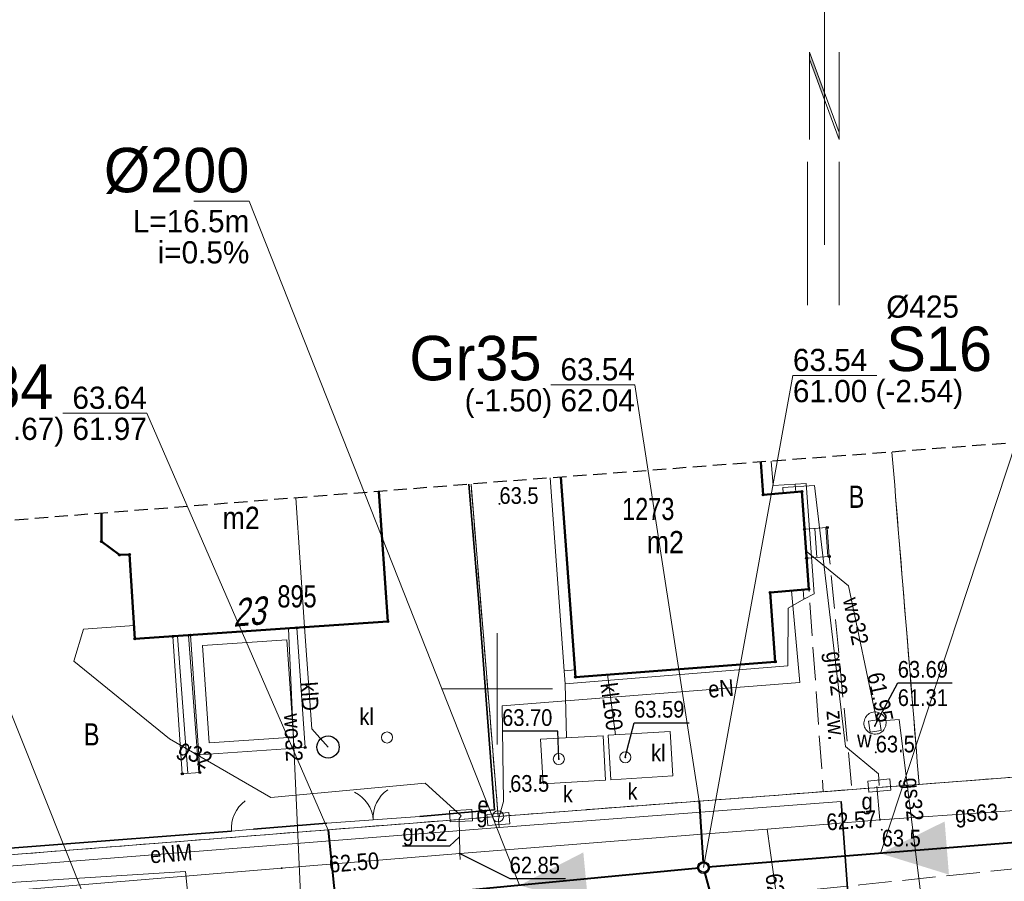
# Model space of a CAD drawing. Header units: metres. Extents: x 6473643 to 6474152, y 5887143 to 5887462.
# Tile 33 of 35: x 6474029 to 6474073, y 5887341 to 5887380. Entities that reach past the tile are written whole.
import ezdxf
from ezdxf.enums import TextEntityAlignment as Align

# ---------------------------------------------------------------- set-up
doc = ezdxf.new("R2010")
doc.units = ezdxf.units.M
doc.header["$MEASUREMENT"] = 0
for name, pattern in [('0.5_0.5', [1, 0.5, -0.5]), ('1.5_0.5', [2, 1.5, -0.5]), ('2', [0.9, 0.6, -0.3]), ('219-500', [0]), ('otob_500', [0]), ('otof_500', [0])]:
    doc.linetypes.add(name, pattern=pattern)
doc.layers.get('0').update_dxf_attribs({"color": 2, "linetype": 'CONTINUOUS', "lineweight": 5})
for name, color, linetype in [('202-punkt graniczny', 7, 'CONTINUOUS'), ('210-oznaczenie konturu użytku gruntowego', 7, 'CONTINUOUS'), ('217-kontur klasyfikacyjny', 7, 'CONTINUOUS'), ('218-kontur użytku gruntowego', 7, 'CONTINUOUS'), ('219-działka ewidencyjna', 7, 'CONTINUOUS'), ('238-Punkt adresowy budynku', 7, 'CONTINUOUS'), ('311-podpora', 7, 'CONTINUOUS'), ('312-budynek ewidencyjny', 7, 'CONTINUOUS'), ('312-oznaczenie budynku ewidencyjnego', 7, 'CONTINUOUS'), ('312-oznaczenie budynku ewidencyjnego-Atr117', 7, 'CONTINUOUS'), ('320-blok - kondygnacja nadziemna', 7, 'CONTINUOUS'), ('352-schody', 7, 'CONTINUOUS'), ('brama', 7, 'CONTINUOUS'), ('furtka', 7, 'CONTINUOUS'), ('jezdnia', 7, 'CONTINUOUS'), ('komora podziemna', 7, 'CONTINUOUS'), ('obszar utwardzony', 7, 'CONTINUOUS'), ('obszar utwardzony-Atr17', 7, 'CONTINUOUS'), ('obudowa ochronna przewodu', 7, 'CONTINUOUS'), ('ogrodzenie trwałe', 7, 'CONTINUOUS'), ('osadnik  szambo', 7, 'CONTINUOUS'), ('osadnik  szambo-Atr17', 7, 'CONTINUOUS'), ('pikieta naturalna', 7, 'CONTINUOUS'), ('pikieta naturalna-Atr2', 7, 'CONTINUOUS'), ('przewód elektroenergetyczny podziemny', 7, 'CONTINUOUS'), ('przewód elektroenergetyczny podziemny-Atr1', 7, 'CONTINUOUS'), ('przewód gazowy', 7, 'CONTINUOUS'), ('przewód gazowy-Atr1', 7, 'CONTINUOUS'), ('przewód kanalizacyjny', 7, 'CONTINUOUS'), ('przewód kanalizacyjny-Atr1', 7, 'CONTINUOUS'), ('przewód telekomunikacyjny podziemny', 7, 'CONTINUOUS'), ('przewód wodociągowy', 7, 'CONTINUOUS'), ('przewód wodociągowy-Atr1', 7, 'CONTINUOUS'), ('Punkt budynku', 7, 'CONTINUOUS'), ('rzedna', 7, 'CONTINUOUS'), ('rzedna-Atr2', 7, 'CONTINUOUS'), ('rzedna-Atr3', 7, 'CONTINUOUS'), ('SJ_16_Liczby', 7, 'CONTINUOUS'), ('SJ_27_Wymiary', 7, 'CONTINUOUS'), ('SJ_5_Węzły_1', 7, 'CONTINUOUS'), ('szafa elektroenergetyczna lub kontener', 7, 'CONTINUOUS'), ('szafa elektroenergetyczna lub kontener-Atr17', 7, 'CONTINUOUS'), ('szafa gazowa lub kontener', 7, 'CONTINUOUS'), ('szafa gazowa lub kontener-Atr17', 7, 'CONTINUOUS'), ('taras', 7, 'CONTINUOUS'), ('Wstawianie ramki sekcyjnej z opisem', 7, 'CONTINUOUS'), ('właz do komory lub kanału - kwadratowy', 7, 'CONTINUOUS'), ('właz do komory lub kanału - kwadratowy-Atr17', 7, 'CONTINUOUS'), ('właz do komory lub kanału - okrągły', 7, 'CONTINUOUS'), ('właz do komory lub kanału - okrągły-Atr17', 7, 'CONTINUOUS'), ('Zakres', 7, 'CONTINUOUS'), ('Znak północy', 7, 'CONTINUOUS')]:
    doc.layers.add(name, color=color, linetype=linetype)
for name, color, linetype, lineweight in [('SJ_19_Opis_Pz_1', 7, 'CONTINUOUS', 20), ('SJ_26_Teksty', 7, 'CONTINUOUS', 20), ('SJ_28_Linie_odn', 7, 'CONTINUOUS', 20), ('SJ_8_KS_GRAWITA_1', 34, 'CONTINUOUS', 40), ('SJ_8_KS_PRZYŁĄCZA', 40, 'CONTINUOUS', 40)]:
    doc.layers.add(name, color=color, linetype=linetype, lineweight=lineweight)
doc.styles.add('OPISOWY', font='GOTHIC.TTF')
doc.styles.get("Standard").update_dxf_attribs({"font": 'Working1250', "width": 0.75})
doc.linetypes.add('902-500', pattern='A,3.75,0,[1,ksztalty.shx,S=0.5,R=0,X=0,Y=0],3.75', length=7.5)

# ---------------------------------------------------------------- blocks, each defined once
blk = doc.blocks.new('311')
at = {"color": 0, "linetype": 'Continuous', "lineweight": 0}
blk.add_circle((0, 0), 0.25, dxfattribs=at)
blk = doc.blocks.new('PUNKTBUD')
at = {"color": 0}
blk.add_circle((0, 0), 0.045, dxfattribs=at)
blk = doc.blocks.new('202')
at = {"color": 0, "linetype": 'Continuous', "lineweight": 0}
blk.add_circle((0, 0), 0.25, dxfattribs=at)
blk = doc.blocks.new('US20')
at = {"color": 0, "linetype": 'Continuous', "lineweight": 13}
for p, q in [((-0.5, -0.25), (-0.5, 0.25)), ((-0.5, 0.25), (0.5, 0.25)), ((0.5, -0.25), (0.5, 0.25)), ((-0.5, -0.25), (0.5, -0.25))]:
    blk.add_line(p, q, dxfattribs=at)
blk = doc.blocks.new('PW01')
at = {"linetype": 'Continuous', "lineweight": 13}
h = blk.add_hatch(color=0, dxfattribs=at)
edge = h.paths.add_edge_path()
edge.add_arc((0, 0), 0.045, 0, 360)
blk = doc.blocks.new('US22')
at = {"color": 0, "linetype": 'Continuous', "lineweight": 13}
blk.add_circle((0, 0), 0.25, dxfattribs=at)
blk = doc.blocks.new('SUKM')
at = {"color": 0, "linetype": 'Continuous'}
blk.add_circle((0, 0), 0.5, dxfattribs=at)
blk = doc.blocks.new('US22A')
at = {"color": 0, "linetype": 'Continuous', "lineweight": 0}
blk.add_lwpolyline([(-0.25, -0.25), (0.25, -0.25), (0.25, 0.25), (-0.25, 0.25)], close=True, dxfattribs=at)
blk = doc.blocks.new('OK04')
at = {"color": 0, "linetype": 'Continuous', "lineweight": 0}
blk.add_arc((1.5, 0.001), 1.5, 120, 180, dxfattribs=at)
blk = doc.blocks.new('OK02')
at = {"color": 0, "linetype": 'Continuous', "lineweight": 0}
for centre, start, end in [((-1.5, 0), 0, 60), ((1.5, 0), 120, 180)]:
    blk.add_arc(centre, 1.5, start, end, dxfattribs=at)
blk = doc.blocks.new('US18')
at = {"color": 0, "linetype": 'Continuous', "lineweight": 13}
for p, q in [((-0.5, -0.25), (-0.5, 0.25)), ((-0.5, 0.25), (0.5, 0.25)), ((0.5, -0.25), (0.5, 0.25)), ((-0.5, -0.25), (0.5, -0.25))]:
    blk.add_line(p, q, dxfattribs=at)
blk = doc.blocks.new('W_POL')
at = {"color": 0, "linetype": 'Continuous', "lineweight": 0}
for p, q in [((0, 13.393), (-0.67, 1.818)), ((0, 13.393), (0, -3.92)), ((0, 13.393), (0.668, 1.818)), ((-0.67, 1.818), (0, 3.636)), ((0.668, 1.818), (0, 3.636)), ((-0.67, -2.007), (-0.67, -5.929)), ((-0.67, -2.007), (0.669, -5.621)), ((0.669, -2.007), (0.669, -5.929)), ((-0.67, -2.314), (0.67, -5.929)), ((0, -3.92), (0, -4.59)), ((0, -4.59), (0, -10.676)), ((-0.755, -6.94), (-0.755, -13.393)), ((0.671, -6.94), (0.671, -13.393))]:
    blk.add_line(p, q, dxfattribs=at)
at = {"color": 0, "linetype": 'Continuous', "lineweight": 0, "extrusion": (0, 0, -1)}
for points in [[(0, 13.393), (0, 3.636), (0.67, 1.818)], [(0, -3.814), (0, -4.122), (0.67, -2.007), (0.67, -2.314)]]:
    blk.add_solid(points, dxfattribs=at)

msp = doc.modelspace()

# ---------------------------------------------------------------- linework, layer by layer
at = {"layer": '217-kontur klasyfikacyjny', "color": 3, "linetype": '1.5_0.5', "lineweight": 18, "flags": 128}
for points in [[(6474067.77, 5887360.652), (6474068.99, 5887345.7)], [(6474068.99, 5887345.7), (6474090.78, 5887347.36)]]:
    msp.add_lwpolyline(points, dxfattribs=at)
at = {"layer": '218-kontur użytku gruntowego', "color": 3, "linetype": '0.5_0.5', "lineweight": 18, "flags": 128}
for points in [[(6474068.99, 5887345.7), (6474067.77, 5887360.652)], [(6474067.77, 5887360.652), (6474068.99, 5887345.7)], [(6474050.05, 5887344.26), (6474048.831, 5887359.207)], [(6474048.831, 5887359.207), (6474050.05, 5887344.26)], [(6474090.78, 5887347.36), (6474068.99, 5887345.7)], [(6474068.99, 5887345.7), (6474090.78, 5887347.36)], [(6474068.99, 5887345.7), (6474050.05, 5887344.26)], [(6474050.05, 5887344.26), (6474068.99, 5887345.7)], [(6474017.15, 5887341.67), (6474050.05, 5887344.26)], [(6474050.05, 5887344.26), (6474017.15, 5887341.67)]]:
    msp.add_lwpolyline(points, dxfattribs=at)
at = {"layer": '219-działka ewidencyjna', "color": 7, "linetype": '219-500', "lineweight": 18, "flags": 128}
for points in [[(6474050.05, 5887344.26), (6474048.831, 5887359.207)], [(6474050.05, 5887344.26), (6474090.78, 5887347.36)], [(6474017.15, 5887341.67), (6474050.05, 5887344.26)]]:
    msp.add_lwpolyline(points, dxfattribs=at)
at = {"layer": '312-budynek ewidencyjny', "color": 7, "linetype": 'Continuous', "lineweight": 50, "flags": 128}
for points in [[(6474061.862, 5887360.203), (6474061.97, 5887358.73)], [(6474053.53, 5887350.53), (6474052.866, 5887359.52)], [(6474044.688, 5887358.881), (6474045.09, 5887353.03)], [(6474061.97, 5887358.73), (6474063.71, 5887358.87)], [(6474063.71, 5887358.87), (6474064.03, 5887354.48)], [(6474032.2, 5887356.62), (6474032.209, 5887357.899)], [(6474033.01, 5887356.02), (6474032.2, 5887356.62)], [(6474033.46, 5887356.04), (6474033.01, 5887356.02)], [(6474033.71, 5887352.25), (6474033.46, 5887356.04)], [(6474064.03, 5887354.48), (6474062.29, 5887354.33)], [(6474062.29, 5887354.33), (6474062.52, 5887351.22)], [(6474045.09, 5887353.03), (6474041.34, 5887352.77)], [(6474041.34, 5887352.77), (6474033.71, 5887352.25)], [(6474062.52, 5887351.22), (6474053.53, 5887350.53)]]:
    msp.add_lwpolyline(points, dxfattribs=at)
at = {"layer": '320-blok - kondygnacja nadziemna', "color": 7, "linetype": 'Continuous', "lineweight": 18, "flags": 128}
for points in [[(6474044.688, 5887358.881), (6474045.09, 5887353.03), (6474041.34, 5887352.77)], [(6474041.34, 5887352.77), (6474040.949, 5887358.587)]]:
    msp.add_lwpolyline(points, dxfattribs=at)
at = {"layer": '352-schody', "color": 7, "linetype": 'Continuous', "lineweight": 18, "flags": 128}
for points in [[(6474063.83, 5887357.18), (6474064.86, 5887357.26), (6474064.95, 5887355.95), (6474063.93, 5887355.87)], [(6474063.83, 5887357.18), (6474064.86, 5887357.26), (6474064.95, 5887355.95), (6474063.93, 5887355.87)], [(6474035.41, 5887352.36), (6474035.84, 5887346.18), (6474036.63, 5887346.24), (6474036.58, 5887347.03), (6474036.21, 5887352.41)], [(6474035.41, 5887352.36), (6474035.84, 5887346.18), (6474036.63, 5887346.24), (6474036.58, 5887347.03), (6474036.21, 5887352.41)]]:
    msp.add_lwpolyline(points, close=True, dxfattribs=at)
for points in [[(6474064.382, 5887355.905), (6474064.293, 5887357.216)], [(6474064.881, 5887355.945), (6474064.791, 5887357.255)], [(6474036.089, 5887346.199), (6474035.62, 5887352.373)], [(6474036.588, 5887346.237), (6474036.119, 5887352.404)]]:
    msp.add_lwpolyline(points, dxfattribs=at)
at = {"layer": 'brama', "color": 7, "linetype": 'otob_500', "lineweight": 18, "flags": 128}
msp.add_lwpolyline([(6474042.35, 5887343.95), (6474046.52, 5887344.26)], dxfattribs=at)
at = {"layer": 'furtka', "color": 7, "linetype": 'otof_500', "lineweight": 18, "flags": 128}
msp.add_lwpolyline([(6474038.06, 5887343.59), (6474039.05, 5887343.69)], dxfattribs=at)
at = {"layer": 'jezdnia', "color": 7, "linetype": '1.5_0.5', "lineweight": 18, "flags": 128}
msp.add_lwpolyline([(6474122.032, 5887324.489), (6474120.55, 5887326.76), (6474117.54, 5887330.74), (6474113.54, 5887335.1), (6474110.31, 5887338.27), (6474105.44, 5887341.32), (6474102.31, 5887342.51), (6474095.26, 5887343.6), (6474087.6, 5887343.39), (6474066.32, 5887341.18), (6474047.98, 5887339.31), (6474048.51, 5887334.31), (6474066.62, 5887336.17), (6474087.92, 5887338.37), (6474095.04, 5887338.54), (6474100.59, 5887337.76), (6474103.66, 5887336.63), (6474107.22, 5887334.79), (6474110.93, 5887331.83), (6474113.93, 5887328.45), (6474117.75, 5887323.42), (6474118.324, 5887322.591)], dxfattribs=at)
at = {"layer": 'komora podziemna', "color": 5, "linetype": 'Continuous', "lineweight": 18, "flags": 128}
msp.add_lwpolyline([(6474066.64, 5887348.12), (6474066.6, 5887348.17), (6474066.57, 5887348.23), (6474066.54, 5887348.28), (6474066.52, 5887348.34), (6474066.51, 5887348.41), (6474066.51, 5887348.47), (6474066.52, 5887348.53), (6474066.53, 5887348.59), (6474066.55, 5887348.65), (6474066.58, 5887348.71), (6474066.61, 5887348.76), (6474066.65, 5887348.81), (6474066.7, 5887348.85), (6474066.75, 5887348.89), (6474066.8, 5887348.92), (6474066.86, 5887348.94), (6474066.92, 5887348.95), (6474066.99, 5887348.96), (6474067.05, 5887348.96), (6474067.11, 5887348.95), (6474067.17, 5887348.93), (6474067.23, 5887348.91), (6474067.28, 5887348.88), (6474067.33, 5887348.84), (6474067.38, 5887348.8), (6474067.42, 5887348.75), (6474067.45, 5887348.69), (6474067.48, 5887348.64), (6474067.5, 5887348.58), (6474067.51, 5887348.51), (6474067.51, 5887348.45), (6474067.5, 5887348.39), (6474067.49, 5887348.33), (6474067.47, 5887348.27), (6474067.44, 5887348.21), (6474067.41, 5887348.16), (6474067.37, 5887348.11), (6474067.32, 5887348.07), (6474067.27, 5887348.03), (6474067.22, 5887348), (6474067.16, 5887347.98), (6474067.1, 5887347.97), (6474067.03, 5887347.96), (6474066.97, 5887347.96), (6474066.91, 5887347.97), (6474066.85, 5887347.99), (6474066.79, 5887348.01), (6474066.74, 5887348.04), (6474066.69, 5887348.08)], close=True, dxfattribs=at)
at = {"layer": 'komora podziemna', "color": 34, "linetype": 'Continuous', "lineweight": 18, "flags": 128}
msp.add_lwpolyline([(6474052.07, 5887345.73), (6474051.96, 5887347.73), (6474054.77, 5887347.89), (6474054.88, 5887345.89)], close=True, dxfattribs=at)
at = {"layer": 'obszar utwardzony', "color": 7, "linetype": '1.5_0.5', "lineweight": 18, "flags": 128}
msp.add_lwpolyline([(6474063.93, 5887355.87), (6474064.03, 5887354.48), (6474064.68, 5887345.37), (6474065.97, 5887345.47), (6474064.95, 5887355.95)], close=True, dxfattribs=at)
at = {"layer": 'obudowa ochronna przewodu', "color": 7, "linetype": 'Continuous', "lineweight": 35, "flags": 128}
msp.add_lwpolyline([(6474066.25, 5887334.43), (6474065.49, 5887344.93)], dxfattribs=at)
at = {"layer": 'ogrodzenie trwałe', "color": 7, "linetype": '902-500', "lineweight": 35, "flags": 128}
for points in [[(6474049.88, 5887344.56), (6474049.16, 5887354.07), (6474048.736, 5887359.199)], [(6474049.88, 5887344.56), (6474046.52, 5887344.26)], [(6474042.35, 5887343.95), (6474039.05, 5887343.69)], [(6474038.06, 5887343.59), (6474029.46, 5887342.94), (6474017.14, 5887341.99)]]:
    msp.add_lwpolyline(points, dxfattribs=at)
at = {"layer": 'osadnik  szambo', "color": 34, "linetype": 'Continuous', "lineweight": 18, "flags": 128}
msp.add_lwpolyline([(6474055.12, 5887345.91), (6474055, 5887347.91), (6474057.79, 5887348.08), (6474057.91, 5887346.08)], close=True, dxfattribs=at)
at = {"layer": 'przewód elektroenergetyczny podziemny', "color": 1, "linetype": 'Continuous', "lineweight": 18, "flags": 128}
for points in [[(6474050.06, 5887344.14), (6474050.29, 5887344.93), (6474050.23, 5887349.24), (6474063.62, 5887350.29), (6474063.25, 5887354.41)], [(6473959.66, 5887336.78), (6473984.28, 5887338.64), (6474017.19, 5887341.17), (6474050.09, 5887343.76), (6474065.49, 5887344.93)], [(6474065.49, 5887344.93), (6474066.25, 5887334.43), (6474066.35, 5887333.08)], [(6474050.06, 5887344.14), (6474050.09, 5887343.76)]]:
    msp.add_lwpolyline(points, dxfattribs=at)
at = {"layer": 'przewód gazowy', "color": 40, "linetype": 'Continuous', "lineweight": 18, "flags": 128}
for points in [[(6474067.2, 5887345.65), (6474067.17, 5887346.18), (6474065.68, 5887347.41), (6474064.28, 5887359.14), (6474062.86, 5887359.05), (6474062.88, 5887358.8)], [(6474033.67, 5887352.85), (6474031.39, 5887352.69), (6474030.96, 5887351.24), (6474035.26, 5887347.75), (6474039.82, 5887345.11), (6474046.76, 5887345.75), (6474048.38, 5887344.29)], [(6474096.65, 5887346.62), (6474081.89, 5887345.23), (6474077.63, 5887344.83), (6474067.23, 5887344.11), (6474062.15, 5887343.68), (6474059.03, 5887343.45), (6474048.32, 5887342.59), (6474040.31, 5887341.93), (6474021.33, 5887340.35), (6474004.83, 5887338.97), (6473984.21, 5887337.4), (6473964.97, 5887335.92)], [(6474067.23, 5887344.11), (6474067.09, 5887345.61)], [(6474048.38, 5887344.29), (6474048.29, 5887344.17), (6474048.32, 5887342.59)], [(6474062.15, 5887343.68), (6474062.56, 5887340.81), (6474063.55, 5887331.91), (6474063.49, 5887331.8)], [(6474048.32, 5887342.59), (6474048.34, 5887342.32)]]:
    msp.add_lwpolyline(points, dxfattribs=at)
at = {"layer": 'przewód gazowy-Atr1', "color": 40, "flags": 128}
msp.add_lwpolyline([(6474048.31, 5887343.34), (6474047.86, 5887342.92), (6474045.751, 5887342.92)], dxfattribs=at)
at = {"layer": 'przewód kanalizacyjny', "color": 34, "linetype": 'Continuous', "lineweight": 18, "flags": 128}
for points in [[(6474063.42, 5887359.2), (6474062.42, 5887359.14), (6474062.33, 5887360.239)], [(6474052.398, 5887359.485), (6474053.02, 5887350.81), (6474053.06, 5887350.22), (6474053.13, 5887347.8)], [(6474063.81, 5887354.03), (6474064.27, 5887354.28), (6474063.91, 5887359.23), (6474063.42, 5887359.2), (6474063.45, 5887358.85)], [(6474053.06, 5887350.22), (6474063.09, 5887351.03), (6474063.1, 5887353.63), (6474063.81, 5887354.03), (6474063.77, 5887354.46)], [(6474042.4, 5887347.38), (6474041.67, 5887348.2), (6474041.34, 5887352.77)], [(6474053.02, 5887350.81), (6474053.51, 5887350.85)], [(6474055.33, 5887347.93), (6474054.97, 5887350.64)]]:
    msp.add_lwpolyline(points, dxfattribs=at)
at = {"layer": 'przewód telekomunikacyjny podziemny', "color": 30, "linetype": 'Continuous', "lineweight": 18, "flags": 128}
msp.add_lwpolyline([(6474017.24, 5887340.59), (6474017.85, 5887340.64), (6474035.99, 5887341.78), (6474037, 5887331.79)], dxfattribs=at)
at = {"layer": 'przewód wodociągowy', "color": 5, "linetype": 'Continuous', "lineweight": 18, "flags": 128}
for points in [[(6474069.77, 5887335.05), (6474068.1, 5887348.62), (6474067.09, 5887348.54), (6474065.81, 5887354.63), (6474063.91, 5887356.19)], [(6474040.62, 5887352.72), (6474041.52, 5887332.81)]]:
    msp.add_lwpolyline(points, dxfattribs=at)
at = {"layer": 'rzedna-Atr2', "color": 7, "flags": 128}
for points in [[(6474067, 5887348.33), (6474068.03, 5887350.27), (6474070.472, 5887350.27)], [(6474055.77, 5887346.92), (6474056.17, 5887348.47), (6474058.643, 5887348.47)], [(6474052.78, 5887346.84), (6474052.73, 5887348.1), (6474050.23, 5887348.1)], [(6474048.32, 5887342.59), (6474050.57, 5887341.46), (6474053.075, 5887341.46)]]:
    msp.add_lwpolyline(points, dxfattribs=at)
at = {"layer": 'SJ_26_Teksty'}
for p, q in [((6474067.246, 5887342.596), (6474077.367, 5887373.306)), ((6474038.856, 5887371.937), (6474036.356, 5887371.937)), ((6474051.012, 5887341.16), (6474038.856, 5887371.937)), ((6474031.936, 5887339.402), (6474019.673, 5887370.036))]:
    msp.add_line(p, q, dxfattribs=at)
at = {"layer": 'SJ_28_Linie_odn'}
for points in [[(6474059.29, 5887341.957), (6474063.313, 5887364.094), (6474067.093, 5887364.094)], [(6474059.1, 5887344.95), (6474056.201, 5887363.677), (6474052.421, 5887363.677)], [(6474042.397, 5887343.641), (6474034.243, 5887362.395), (6474030.463, 5887362.395)]]:
    msp.add_lwpolyline(points, dxfattribs=at)
at = {"layer": 'SJ_5_Węzły_1'}
for radius in [0.266, 0.212]:
    msp.add_circle((6474059.29, 5887341.957), radius, dxfattribs=at)
at = {"layer": 'SJ_8_KS_GRAWITA_1'}
for p, q in [((6474074.989, 5887343.219), (6474059.502, 5887341.974)), ((6474059.078, 5887341.937), (6474042.945, 5887340.383))]:
    msp.add_line(p, q, dxfattribs=at)
for points in [[(6474067.246, 5887342.596, 0, 2.4, 0), (6474070.236, 5887342.837, 0, 2.4, 0)], [(6474051.012, 5887341.16, 0, 2.4, 0), (6474053.998, 5887341.447, 0, 2.4, 0)]]:
    msp.add_lwpolyline(points, format="xyseb", dxfattribs=at)
at = {"layer": 'SJ_8_KS_PRZYŁĄCZA'}
for p, q in [((6474059.1, 5887344.95), (6474059.276, 5887342.169)), ((6474042.397, 5887343.641), (6474042.711, 5887340.574)), ((6474061.877, 5887332.723), (6474059.347, 5887341.752))]:
    msp.add_line(p, q, dxfattribs=at)
at = {"layer": 'taras', "color": 0, "lineweight": 18}
for p, q in [((6474036.21, 5887352.41), (6474041, 5887352.74)), ((6474041, 5887352.74), (6474041.37, 5887347.36)), ((6474036.58, 5887347.03), (6474036.21, 5887352.41)), ((6474036.743, 5887351.946), (6474040.536, 5887352.207)), ((6474040.536, 5887352.207), (6474040.837, 5887347.824)), ((6474037.044, 5887347.563), (6474036.743, 5887351.946)), ((6474040.837, 5887347.824), (6474037.044, 5887347.563)), ((6474041.37, 5887347.36), (6474036.58, 5887347.03))]:
    msp.add_line(p, q, dxfattribs=at)
at = {"layer": 'Wstawianie ramki sekcyjnej z opisem', "color": 7, "linetype": 'Continuous', "lineweight": 13, "flags": 128}
for points in [[(6474050, 5887347.5), (6474050, 5887352.5)], [(6474047.5, 5887350), (6474052.5, 5887350)]]:
    msp.add_lwpolyline(points, dxfattribs=at)
at = {"layer": 'Zakres', "color": 5, "linetype": '2', "lineweight": 25, "flags": 128}
msp.add_lwpolyline([(6473676.81, 5887213.41), (6473667.74, 5887202.78), (6473659.01, 5887210.45), (6473646.22, 5887197.22), (6473711.04, 5887142.9), (6473724.09, 5887158.77), (6473713.27, 5887167.89), (6473715.19, 5887174.47), (6473715.74, 5887184.78), (6473715.02, 5887190.22), (6473713.69, 5887194.31), (6473713.69, 5887194.33), (6473711.51, 5887200.99), (6473711.05, 5887203.97), (6473710.6, 5887215.32), (6473712.4, 5887257.5), (6473712.5, 5887259.36), (6473715.25, 5887262.64), (6473716.97, 5887268.72), (6473717.54, 5887277.85), (6473718.7, 5887278.96), (6473734.03, 5887282.03), (6473761.49, 5887287.53), (6473786, 5887292.44), (6473816.32, 5887298.52), (6473820.72, 5887299.06), (6473856.75, 5887303.47), (6473865.02, 5887304.48), (6473879.04, 5887305.39), (6473905.86, 5887307.1), (6473929.16, 5887308.6), (6473952.76, 5887310.13), (6474012.11, 5887313.94), (6474012.19, 5887313.95), (6474034, 5887315.47), (6474034.15, 5887315.48), (6474067.2, 5887318.1), (6474070.83, 5887312.27), (6474109.78, 5887315.84), (6474119.74, 5887323.71), (6474125.77, 5887325.76), (6474130.41, 5887330.13), (6474132.82, 5887336.03), (6474132.55, 5887342.4), (6474129.75, 5887353.12), (6474127.58, 5887357.86), (6474123.91, 5887361.57), (6474119.19, 5887363.8), (6474113.99, 5887364.28), (6474112.58, 5887364.16), (6474098.55, 5887363.03), (6474089.61, 5887362.31), (6474048.91, 5887359.22), (6474048.87, 5887359.21), (6474015.96, 5887356.62), (6474003.54, 5887355.64), (6473983.11, 5887354.1), (6473951.21, 5887351.69), (6473913.79, 5887348.86), (6473912.21, 5887362.74), (6473912.21, 5887362.79), (6473909.47, 5887386.25), (6473908.51, 5887394.39), (6473921.49, 5887396.5), (6473947.61, 5887400.73), (6473971.66, 5887401.95), (6473989.34, 5887403.75), (6473994.99, 5887406.17), (6473999.9, 5887409.71), (6474003.01, 5887414.9), (6474003.81, 5887420.89), (6474002.18, 5887426.72), (6473998.38, 5887431.43), (6473993.03, 5887434.25), (6473960.42, 5887443.72), (6473954.98, 5887444.27), (6473941.62, 5887443.14), (6473941.16, 5887443.09), (6473938.74, 5887442.81), (6473932.71, 5887440.75), (6473928.97, 5887437.22), (6473827.76, 5887420.81), (6473827.74, 5887420.8), (6473818.01, 5887419.22), (6473821.59, 5887430.98), (6473827.8, 5887454.06), (6473804.74, 5887461.63), (6473793.55, 5887426.22), (6473796.12, 5887415.68), (6473722.82, 5887403.78), (6473688.63, 5887399.87), (6473687.59, 5887392.13), (6473687.54, 5887391.78), (6473687.03, 5887387.21), (6473674.53, 5887374.58), (6473675.94, 5887343.54), (6473681.38, 5887331.77), (6473680.33, 5887310.02), (6473679.31, 5887290.85), (6473677.82, 5887267.61), (6473677.79, 5887266.94), (6473677.55, 5887254.53), (6473677.46, 5887250.52), (6473677.46, 5887250.48), (6473677.12, 5887232.81), (6473677.12, 5887232.77), (6473676.91, 5887220.36), (6473676.91, 5887220.34), (6473676.81, 5887213.91)], close=True, dxfattribs=at)

# ---------------------------------------------------------------- block references
at = {"layer": '202-punkt graniczny', "color": 7, "linetype": 'Continuous', "lineweight": 18}
msp.add_blockref('202', (6474050.05, 5887344.26), dxfattribs=at)
at = {"layer": '311-podpora', "color": 7, "linetype": 'Continuous', "lineweight": 18}
msp.add_blockref('311', (6474045.05, 5887347.81), dxfattribs=at)
at = {"layer": 'brama', "color": 7, "linetype": 'Continuous', "lineweight": 18, "rotation": 4.251999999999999}
msp.add_blockref('OK02', (6474044.435, 5887344.105), dxfattribs=at)
at = {"layer": 'furtka', "color": 7, "linetype": 'Continuous', "lineweight": 18, "rotation": 5.767999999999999}
msp.add_blockref('OK04', (6474038.06, 5887343.59), dxfattribs=at)
at = {"layer": 'osadnik  szambo', "color": 34, "linetype": 'Continuous', "lineweight": 18}
msp.add_blockref('SUKM', (6474042.4, 5887347.38), dxfattribs=at)
at = {"layer": 'pikieta naturalna', "color": 7, "linetype": 'Continuous', "lineweight": 13}
for p in [(6474050.11, 5887358.32), (6474067.04, 5887347.14), (6474050.59, 5887345.37), (6474067.31, 5887343.66)]:
    msp.add_blockref('PW01', p, dxfattribs=at)
at = {"layer": 'Punkt budynku', "color": 5, "linetype": 'Continuous', "lineweight": 18}
for p in [(6474061.97, 5887358.73), (6474063.71, 5887358.87), (6474063.83, 5887357.18), (6474064.86, 5887357.26), (6474032.2, 5887356.62), (6474033.01, 5887356.02), (6474033.46, 5887356.04), (6474063.93, 5887355.87), (6474064.95, 5887355.95), (6474062.29, 5887354.33), (6474064.03, 5887354.48), (6474045.09, 5887353.03), (6474041, 5887352.74), (6474041.34, 5887352.77), (6474033.71, 5887352.25), (6474035.41, 5887352.36), (6474036.21, 5887352.41), (6474062.52, 5887351.22), (6474053.53, 5887350.53), (6474041.37, 5887347.36), (6474036.58, 5887347.03), (6474035.84, 5887346.18), (6474036.63, 5887346.24)]:
    msp.add_blockref('PUNKTBUD', p, dxfattribs=at)
at = {"layer": 'rzedna', "color": 7, "linetype": 'Continuous', "lineweight": 18}
for p in [(6474067.09, 5887348.54), (6474067, 5887348.33), (6474052.78, 5887346.84), (6474055.77, 5887346.92), (6474067.23, 5887344.11), (6474048.32, 5887342.59), (6474040.31, 5887341.93)]:
    msp.add_blockref('PW01', p, dxfattribs=at)
at = {"layer": 'szafa elektroenergetyczna lub kontener', "color": 1, "linetype": 'Continuous', "lineweight": 18, "rotation": 4.763999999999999}
msp.add_blockref('US18', (6474050.06, 5887344.14), dxfattribs=at)
at = {"layer": 'szafa gazowa lub kontener', "color": 40, "linetype": 'Continuous', "lineweight": 18}
for p, rotation in [((6474067.2, 5887345.65), 5.326000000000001), ((6474048.38, 5887344.29), 2.862)]:
    msp.add_blockref('US20', p, dxfattribs=dict(at, rotation=rotation))
at = {"layer": 'właz do komory lub kanału - kwadratowy', "color": 7, "linetype": 'Continuous', "lineweight": 18, "rotation": 8.746}
msp.add_blockref('US22A', (6474067, 5887348.33), dxfattribs=at)
at = {"layer": 'właz do komory lub kanału - okrągły', "color": 7, "linetype": 'Continuous', "lineweight": 18}
for p in [(6474052.78, 5887346.84), (6474055.77, 5887346.92)]:
    msp.add_blockref('US22', p, dxfattribs=at)
at = {"layer": 'Znak północy', "color": 7, "linetype": 'Continuous', "lineweight": 25}
msp.add_blockref('W_POL', (6474064.726, 5887380.647), dxfattribs=at)

# ---------------------------------------------------------------- texts
at = {"layer": '210-oznaczenie konturu użytku gruntowego', "color": 3, "linetype": 'Continuous', "lineweight": 18, "width": 0.79}
for p in [(6474065.82, 5887358.14), (6474031.41, 5887347.45)]:
    msp.add_text('B', height=1, dxfattribs=at).set_placement(p)
at = {"layer": '238-Punkt adresowy budynku', "color": 7, "linetype": 'Continuous', "lineweight": 25, "oblique": 15, "width": 0.79}
msp.add_text('23', height=1.25, rotation=4.618, dxfattribs=at).set_placement((6474038.87, 5887352.85), align=Align.CENTER)
at = {"layer": '312-oznaczenie budynku ewidencyjnego', "color": 7, "linetype": 'Continuous', "lineweight": 18, "width": 0.79}
for s, p in [('1273', (6474055.63, 5887357.59)), ('895', (6474040.12, 5887353.66))]:
    msp.add_text(s, height=1, dxfattribs=at).set_placement(p)
at = {"layer": '312-oznaczenie budynku ewidencyjnego-Atr117', "color": 7, "width": 0.9}
for p in [(6474038.49, 5887357.69), (6474057.57, 5887356.6)]:
    msp.add_text('m2', height=1, dxfattribs=at).set_placement(p, align=Align.MIDDLE_CENTER)
at = {"layer": 'obszar utwardzony-Atr17', "color": 7, "width": 0.9}
msp.add_text('zw.', height=0.75, rotation=274.081, dxfattribs=at).set_placement((6474064.82, 5887349.01))
at = {"layer": 'osadnik  szambo-Atr17', "color": 34, "width": 0.9}
for p in [(6474043.81, 5887348.37), (6474056.93, 5887346.74)]:
    msp.add_text('kl', height=0.75, dxfattribs=at).set_placement(p)
at = {"layer": 'pikieta naturalna-Atr2', "color": 7, "width": 0.9}
for p in [(6474050.11, 5887358.32), (6474067.04, 5887347.14), (6474050.59, 5887345.37)]:
    msp.add_text('63.5', height=0.75, dxfattribs=at).set_placement(p)
msp.add_text('63.5', height=0.75, dxfattribs=at).set_placement((6474067.31, 5887343.66), align=Align.TOP_LEFT)
at = {"layer": 'przewód elektroenergetyczny podziemny-Atr1', "color": 1, "width": 0.9}
for s, rotation, p in [('eN', 4.483, (6474059.5, 5887349.97)), ('eNM', 4.501, (6474034.39, 5887342.52))]:
    msp.add_text(s, height=0.75, rotation=rotation, dxfattribs=at).set_placement(p, align=Align.MIDDLE_LEFT)
at = {"layer": 'przewód gazowy-Atr1', "color": 40, "width": 0.9}
for s, rotation, p in [('gn32', 276.806, (6474065.17, 5887351.69)), ('g32', 329.931, (6474035.78, 5887347.45)), ('gs63', 3.96, (6474070.6, 5887344.34))]:
    msp.add_text(s, height=0.75, rotation=rotation, dxfattribs=at).set_placement(p, align=Align.MIDDLE_LEFT)
msp.add_text('gs32', height=0.75, rotation=275.2, dxfattribs=at).set_placement((6474068.73, 5887345.03), align=Align.MIDDLE_CENTER)
msp.add_text('gn32', height=0.75, dxfattribs=at).set_placement((6474045.751, 5887342.928), align=Align.BOTTOM_LEFT)
at = {"layer": 'przewód kanalizacyjny-Atr1', "color": 34, "width": 0.9}
for s, rotation, p in [('klD', 274.13, (6474041.52, 5887350.31)), ('kl160', 277.567, (6474055.02, 5887350.27))]:
    msp.add_text(s, height=0.75, rotation=rotation, dxfattribs=at).set_placement(p, align=Align.MIDDLE_LEFT)
at = {"layer": 'przewód wodociągowy-Atr1', "color": 5, "width": 0.9}
for rotation, p in [(281.869, (6474065.92, 5887354.1)), (272.588, (6474040.79, 5887348.89))]:
    msp.add_text('wo32', height=0.75, rotation=rotation, dxfattribs=at).set_placement(p, align=Align.MIDDLE_LEFT)
at = {"layer": 'rzedna-Atr2', "color": 7, "width": 0.9}
for s, p in [('63.69', (6474068.03, 5887350.277)), ('63.59', (6474056.17, 5887348.478)), ('63.70', (6474050.23, 5887348.107)), ('62.85', (6474050.57, 5887341.468))]:
    msp.add_text(s, height=0.75, dxfattribs=at).set_placement(p, align=Align.BOTTOM_LEFT)
msp.add_text('61.95', height=0.75, rotation=281.869, dxfattribs=at).set_placement((6474066.65, 5887350.65))
for s, rotation, p in [('62.57', 4.299, (6474064.82, 5887344)), ('62.50', 4.642, (6474042.44, 5887342.1)), ('62.71', 278.099, (6474062.44, 5887341.69))]:
    msp.add_text(s, height=0.75, rotation=rotation, dxfattribs=at).set_placement(p, align=Align.MIDDLE_LEFT)
at = {"layer": 'rzedna-Atr3', "color": 7, "width": 0.9}
msp.add_text('61.31', height=0.75, dxfattribs=at).set_placement((6474068.03, 5887349.002), align=Align.BOTTOM_LEFT)
at = {"layer": 'SJ_16_Liczby', "style": 'OPISOWY'}
for s, p in [('L=16.5m', (6474038.856, 5887370.537)), ('i=0.5%', (6474038.856, 5887369.137))]:
    msp.add_text(s, height=1, dxfattribs=at).set_placement(p, align=Align.RIGHT)
at = {"layer": 'SJ_19_Opis_Pz_1', "style": 'OPISOWY'}
for s, height, p in [('%%C425', 1, (6474067.513, 5887366.694)), ('S16', 2, (6474067.513, 5887364.294))]:
    msp.add_text(s, height=height, dxfattribs=at).set_placement(p)
for s, p in [('Gr35', (6474052.001, 5887363.877)), ('Gr34', (6474030.043, 5887362.595))]:
    msp.add_text(s, height=2, dxfattribs=at).set_placement(p, align=Align.RIGHT)
at = {"layer": 'SJ_26_Teksty', "style": 'OPISOWY'}
for s, p in [('63.54', (6474063.313, 5887364.294)), ('61.00 (-2.54)', (6474063.313, 5887362.894))]:
    msp.add_text(s, height=1, dxfattribs=at).set_placement(p)
for s, p in [('63.54', (6474056.201, 5887363.877)), ('63.64', (6474034.243, 5887362.595)), ('(-1.50) 62.04', (6474056.201, 5887362.477)), ('(-1.67) 61.97', (6474034.243, 5887361.195))]:
    msp.add_text(s, height=1, dxfattribs=at).set_placement(p, align=Align.RIGHT)
at = {"layer": 'SJ_27_Wymiary', "style": 'OPISOWY'}
msp.add_text('%%C200', height=2, dxfattribs=at).set_placement((6474038.856, 5887372.337), align=Align.RIGHT)
at = {"layer": 'szafa elektroenergetyczna lub kontener-Atr17', "color": 1, "width": 0.9}
msp.add_text('e', height=0.75, dxfattribs=at).set_placement((6474049.12, 5887344.4))
at = {"layer": 'szafa gazowa lub kontener-Atr17', "color": 40, "width": 0.9}
for p in [(6474066.4, 5887344.57), (6474049.07, 5887343.99)]:
    msp.add_text('g', height=0.75, dxfattribs=at).set_placement(p)
at = {"layer": 'właz do komory lub kanału - kwadratowy-Atr17', "color": 7, "width": 0.9}
msp.add_text('w', height=0.75, dxfattribs=at).set_placement((6474066.2, 5887347.36))
at = {"layer": 'właz do komory lub kanału - okrągły-Atr17', "color": 7, "width": 0.9}
for p in [(6474052.96, 5887344.89), (6474055.87, 5887345.01)]:
    msp.add_text('k', height=0.75, dxfattribs=at).set_placement(p)

doc.saveas('drawing.dxf')
